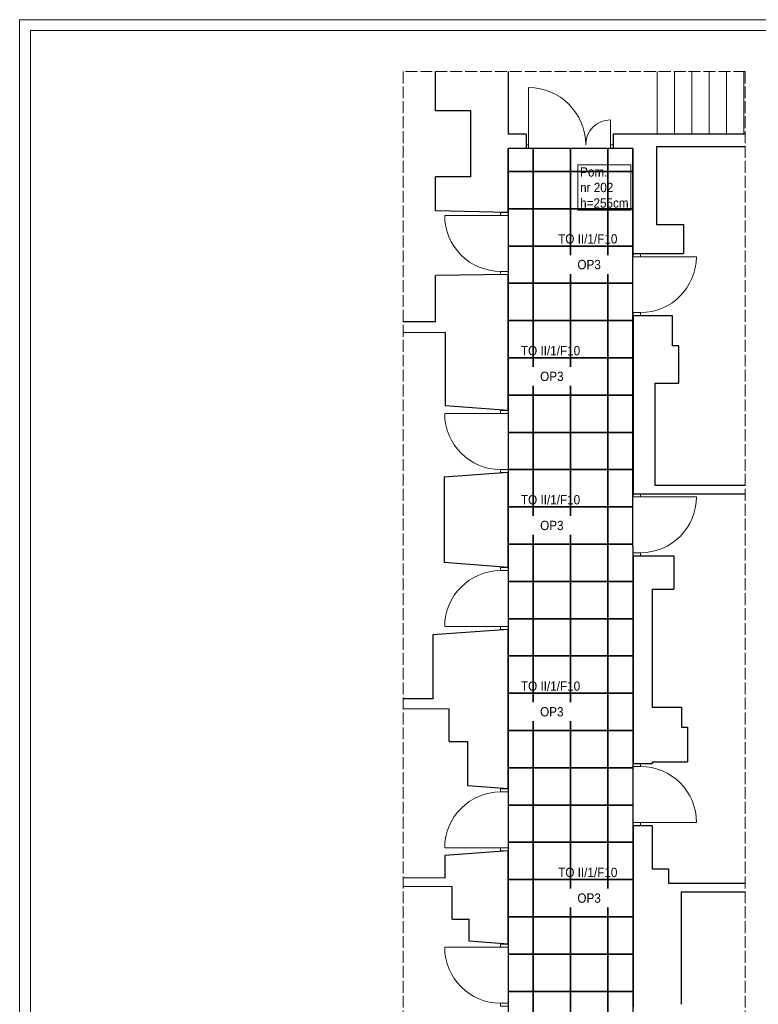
# Model space of a CAD drawing. Header units: centimetres. Extents: x 690840 to 714026, y 27673 to 40762.
# Tile 51 of 162: x 698112 to 699301, y 31162 to 32747. Entities that reach past the tile are written whole.
import ezdxf

# ---------------------------------------------------------------- set-up
doc = ezdxf.new("R2010")
doc.units = ezdxf.units.CM
doc.linetypes.add('ACAD_ISO02W100', pattern=[15, 12, -3])
doc.layers.add('Obrys powierzchni', color=50, linetype='Continuous', lineweight=9, plot=False)
for name, color, linetype, lineweight in [('Przekroje', 253, 'Continuous', 20), ('Przekrojowa', 253, 'Continuous', 25), ('S3_rozdzielnice', 1, 'Continuous', 5), ('Widokowa', 140, 'Continuous', 9)]:
    doc.layers.add(name, color=color, linetype=linetype, lineweight=lineweight)
for name, color, linetype, lineweight, true_color in [('S3_drzwi_nowe', 7, 'Continuous', 18, 0x00f900), ('S3_opis pomieszczeń', 7, 'Continuous', 0, 0xb5b5b5), ('S3_oświetlenie', 7, 'Continuous', 20, 0x15ff00), ('S3_sufit S1', 7, 'Continuous', 5, 0x7f7f7f)]:
    doc.layers.add(name, color=color, linetype=linetype, lineweight=lineweight, true_color=true_color)
doc.styles.add('ARIELCE', font='arial.ttf', dxfattribs={"width": 0.9})

# ---------------------------------------------------------------- blocks, each defined once
blk = doc.blocks.new('zw$74BA')
at = {"layer": 'S3_drzwi_nowe'}
blk.add_line((12, -5), (102, -5.1), dxfattribs=at)
for points in [[(0, -5), (0, 0), (12, 0), (12, -5)], [(-0.1, -100), (-0.1, -95), (11.9, -95), (11.9, -100)]]:
    blk.add_lwpolyline(points, close=True, dxfattribs=at)
blk.add_arc((12, -5), 90, 269.9563, 359.9563, dxfattribs=at)

msp = doc.modelspace()

# ---------------------------------------------------------------- linework, layer by layer
at = {"layer": 'Obrys powierzchni', "ltscale": 1.6}
for points in [[(698111.9, 32747.2), (700211.9, 32747.2), (700211.9, 29777.2), (698111.9, 29777.2)], [(698129.4, 32729.7), (700194.4, 32729.7), (700194.4, 29794.7), (698129.4, 29794.7)]]:
    msp.add_lwpolyline(points, close=True, dxfattribs=at)
at = {"layer": 'Przekroje', "ltscale": 1.6}
msp.add_line((699067.5, 32554), (699067.5, 32540), dxfattribs=at)
at = {"layer": 'Przekrojowa', "ltscale": 1.6}
for p, q in [((698781.7, 32600.4), (698781.7, 32663.9)), ((698898.4, 32663.9), (698898.4, 32563)), ((698838.7, 32600.4), (698781.7, 32600.4)), ((698838.7, 32494.4), (698838.7, 32600.4)), ((698927.5, 32563), (698898.4, 32563)), ((698927.5, 32563), (698927.5, 32540)), ((699220.2, 32563), (699067.5, 32563)), ((699067.5, 32563), (699067.5, 32540)), ((699280.5, 32563), (699220.2, 32563)), ((698898.4, 32436.7), (698898.4, 32540)), ((698927.5, 32540), (698898.4, 32540)), ((699099.6, 32540), (699067.5, 32540)), ((699099.6, 32540), (699099.6, 32370.7)), ((699137.5, 32542.3), (699137.5, 32417.3)), ((699280.5, 32542.3), (699137.5, 32542.3)), ((699137.5, 32531.3), (699137.5, 32531.3)), ((698781.7, 32439.4), (698781.7, 32494.4)), ((698838.7, 32494.4), (698781.7, 32494.4)), ((698898.4, 32436.7), (698781.7, 32439.4)), ((699137.5, 32417.3), (699181, 32417.3)), ((699181, 32417.3), (699181, 32370.7)), ((699099.6, 32370.7), (699181, 32370.7)), ((699099.6, 32369.3), (699099.6, 32369.3)), ((698898.4, 32337.2), (698781.7, 32335.4)), ((698781.7, 32260.4), (698781.7, 32335.4)), ((698898.4, 32118), (698898.4, 32337.2)), ((698781.6, 32260.6), (698729.7, 32260.6)), ((699099.7, 32270.7), (699099.8, 31984)), ((699163.5, 32270.7), (699099.7, 32270.7)), ((699163.5, 32222.3), (699163.5, 32270.7)), ((698797.4, 32243.4), (698729.7, 32243.3)), ((698797.4, 32243.4), (698797.4, 32125.8)), ((699173.5, 32222.3), (699163.5, 32222.3)), ((699173.5, 32162.3), (699173.5, 32222.3)), ((699099.7, 32150.3), (699099.7, 32150.3)), ((699135.5, 31997.3), (699135.3, 32162.3)), ((699135.3, 32162.3), (699173.5, 32162.3)), ((698898.4, 32118), (698797.4, 32125.8)), ((698898.4, 32018), (698795.4, 32010.8)), ((698795.4, 32010.8), (698795.4, 31873.2)), ((698898.4, 31865.2), (698898.4, 32018)), ((699280.5, 31997.3), (699135.5, 31997.3)), ((699099.8, 31984), (699130.6, 31984)), ((699130.6, 31984), (699280.5, 31984)), ((699099.7, 31884), (699099.9, 31549.9)), ((699099.7, 31884), (699165.5, 31884)), ((699165.5, 31884), (699165.6, 31830.3)), ((698898.4, 31865.2), (698795.4, 31873.2)), ((699130.6, 31830.3), (699165.6, 31830.3)), ((699130.6, 31830.3), (699130.7, 31640.3)), ((698898.4, 31765.2), (698777.4, 31756.8)), ((698777.4, 31756.8), (698777.4, 31653.6)), ((698898.4, 31508.9), (698898.4, 31765.2)), ((698777.4, 31653.6), (698729.7, 31653.9)), ((698803.7, 31637.2), (698729.7, 31637.7)), ((698803.7, 31585.3), (698803.7, 31637.2)), ((699130.7, 31640.3), (699177.7, 31640.3)), ((699177.7, 31640.3), (699177.7, 31608.3)), ((699177.7, 31608.3), (699187.7, 31608.3)), ((699187.7, 31608.3), (699187.7, 31552.6)), ((698803.7, 31585.3), (698833.7, 31585.3)), ((698833.7, 31513.9), (698833.7, 31585.3)), ((699099.9, 31549.9), (699130.7, 31549.9)), ((699130.7, 31552.6), (699187.7, 31552.6)), ((699130.7, 31552.6), (699130.7, 31549.9)), ((698898.4, 31508.9), (698833.7, 31513.9)), ((699099.9, 31449.9), (699100, 31157.3)), ((699099.9, 31449.9), (699130.8, 31449.9)), ((699130.8, 31449.9), (699130.8, 31380.3)), ((698898.4, 31408.9), (698796.7, 31401.8)), ((698898.4, 31258.8), (698898.4, 31408.9)), ((698796.7, 31401.8), (698796.7, 31365.2)), ((699130.8, 31380.3), (699156.8, 31380.3)), ((699156.8, 31380.3), (699156.8, 31357.3)), ((698796.7, 31365.2), (698729.7, 31365.7)), ((699156.8, 31357.3), (699280.5, 31357.3)), ((698808.7, 31351.2), (698729.7, 31351.7)), ((698808.7, 31299.3), (698808.7, 31351.2)), ((699177.5, 31343), (699177.5, 31162)), ((699177.5, 31343), (699280.5, 31343)), ((698808.7, 31299.3), (698835.7, 31299.3)), ((698835.7, 31263.6), (698835.7, 31299.3)), ((698898.4, 31258.8), (698835.7, 31263.6))]:
    msp.add_line(p, q, dxfattribs=at)
at = {"layer": 'S3_drzwi_nowe'}
for p, q in [((698931.5, 32546), (698931.5, 32638)), ((699063.5, 32546), (699063.5, 32586)), ((698886.4, 32432), (698796.4, 32431.9)), ((699111.7, 32365.7), (699201.7, 32365.7))]:
    msp.add_line(p, q, dxfattribs=at)
for points in [[(698927.5, 32540), (698931.5, 32540), (698931.5, 32546), (698927.5, 32546)], [(699063.5, 32540), (699067.5, 32540), (699067.5, 32546), (699063.5, 32546)], [(698898.4, 32432), (698898.4, 32437), (698886.4, 32437), (698886.4, 32432)], [(699099.7, 32365.7), (699099.7, 32370.7), (699111.7, 32370.7), (699111.7, 32365.7)], [(698898.5, 32337), (698898.5, 32342), (698886.5, 32342), (698886.5, 32337)], [(699099.7, 32270.7), (699099.7, 32275.7), (699111.7, 32275.7), (699111.7, 32270.7)]]:
    msp.add_lwpolyline(points, close=True, dxfattribs=at)
for centre, radius, start, end in [((698931.5, 32546), 92, 359.9998, 89.9998), ((699063.5, 32546), 40, 89.9998, 179.9998), ((698886.4, 32432), 90, 180.0436, 270.0436), ((699111.7, 32365.7), 90, 269.9999, 359.9999)]:
    msp.add_arc(centre, radius, start, end, dxfattribs=at)
at = {"layer": 'S3_oświetlenie', "ltscale": 1.6}
for points in [[(698999, 32322.8), (699059, 32322.8), (699059, 32382.8), (698999, 32382.8)], [(698939.1, 32142.8), (698999.1, 32142.8), (698999.1, 32202.8), (698939.1, 32202.8)], [(698939, 31902.8), (698999, 31902.8), (698999, 31962.8), (698939, 31962.8)], [(698939, 31602.8), (698999, 31602.8), (698999, 31662.8), (698939, 31662.8)], [(698999, 31302.8), (699059, 31302.8), (699059, 31362.8), (698999, 31362.8)]]:
    msp.add_lwpolyline(points, close=True, dxfattribs=at)
at = {"layer": 'S3_sufit S1', "lineweight": -3, "ltscale": 1.6}
for points in [[(699100.4, 29975.2), (699099.6, 32540), (698898.4, 32540), (698898.4, 31107.5), (698918.4, 31107.5), (698918.4, 31086.4), (698898.4, 31086.4), (698898.4, 30328.6), (698898.4, 30328), (698898.4, 30228.6), (698898.4, 30228.6), (698898.4, 30009.7), (699100.4, 29975.2)], [(698898.4, 32502.8), (698939, 32502.8), (698939, 32540)], [(698939, 32540), (698939, 32502.8), (698999, 32502.8), (698999, 32540)], [(698898.4, 32442.8), (698939, 32442.8), (698939, 32502.8), (698898.4, 32502.8)], [(698898.4, 32382.8), (698939, 32382.8), (698939, 32442.8), (698898.4, 32442.8)], [(698898.4, 32322.8), (698939, 32322.8), (698939, 32382.8), (698898.4, 32382.8)], [(699099.6, 32382.8), (699059, 32382.8), (699059, 32322.8), (699099.6, 32322.8)], [(698898.4, 32262.8), (698939, 32262.8), (698939, 32322.8), (698898.4, 32322.8)], [(699099.6, 32322.8), (699059, 32322.8), (699059, 32262.8), (699099.7, 32262.8)], [(698898.4, 32202.8), (698939, 32202.8), (698939, 32262.8), (698898.4, 32262.8)], [(699099.7, 32262.8), (699059, 32262.8), (699059, 32202.8), (699099.7, 32202.8)], [(698898.4, 32142.8), (698939, 32142.8), (698939, 32202.8), (698898.4, 32202.8)], [(699099.7, 32202.8), (699059, 32202.8), (699059, 32142.8), (699099.7, 32142.8)], [(698898.4, 32082.8), (698939, 32082.8), (698939, 32142.8), (698898.4, 32142.8)], [(699099.7, 32142.8), (699059, 32142.8), (699059, 32082.8), (699099.7, 32082.8)], [(698898.4, 32022.8), (698939, 32022.8), (698939, 32082.8), (698898.4, 32082.8)], [(699099.7, 32082.8), (699059, 32082.8), (699059, 32022.8), (699099.7, 32022.8)], [(698898.4, 31962.8), (698939, 31962.8), (698939, 32022.8), (698898.4, 32022.8)], [(699099.7, 32022.8), (699059, 32022.8), (699059, 31962.8), (699099.8, 31962.8)], [(698898.4, 31902.8), (698939, 31902.8), (698939, 31962.8), (698898.4, 31962.8)], [(699099.8, 31962.8), (699059, 31962.8), (699059, 31902.8), (699099.8, 31902.8)], [(698898.4, 31842.8), (698939, 31842.8), (698939, 31902.8), (698898.4, 31902.8)], [(699099.8, 31902.8), (699059, 31902.8), (699059, 31842.8), (699099.8, 31842.8)], [(698898.4, 31782.8), (698939, 31782.8), (698939, 31842.8), (698898.4, 31842.8)], [(699099.8, 31842.8), (699059, 31842.8), (699059, 31782.8), (699099.8, 31782.8)], [(698898.4, 31722.8), (698939, 31722.8), (698939, 31782.8), (698898.4, 31782.8)], [(699099.8, 31782.8), (699059, 31782.8), (699059, 31722.8), (699099.8, 31722.8)], [(698898.4, 31662.8), (698939, 31662.8), (698939, 31722.8), (698898.4, 31722.8)], [(699099.8, 31722.8), (699059, 31722.8), (699059, 31662.8), (699099.9, 31662.8)], [(698898.4, 31602.8), (698939, 31602.8), (698939, 31662.8), (698898.4, 31662.8)], [(699099.9, 31662.8), (699059, 31662.8), (699059, 31602.8), (699099.9, 31602.8)], [(698898.4, 31542.8), (698939, 31542.8), (698939, 31602.8), (698898.4, 31602.8)], [(699099.9, 31602.8), (699059, 31602.8), (699059, 31542.8), (699099.9, 31542.8)], [(698898.4, 31482.8), (698939, 31482.8), (698939, 31542.8), (698898.4, 31542.8)], [(699099.9, 31542.8), (699059, 31542.8), (699059, 31482.8), (699099.9, 31482.8)], [(698898.4, 31422.8), (698939, 31422.8), (698939, 31482.8), (698898.4, 31482.8)], [(699099.9, 31482.8), (699059, 31482.8), (699059, 31422.8), (699099.9, 31422.8)], [(698898.4, 31362.8), (698939, 31362.8), (698939, 31422.8), (698898.4, 31422.8)], [(699099.9, 31422.8), (699059, 31422.8), (699059, 31362.8), (699100, 31362.8)], [(698898.4, 31302.8), (698939, 31302.8), (698939, 31362.8), (698898.4, 31362.8)], [(699100, 31362.8), (699059, 31362.8), (699059, 31302.8), (699100, 31302.8)], [(698898.4, 31242.8), (698939, 31242.8), (698939, 31302.8), (698898.4, 31302.8)], [(699100, 31302.8), (699059, 31302.8), (699059, 31242.8), (699100, 31242.8)], [(698898.4, 31182.8), (698939, 31182.8), (698939, 31242.8), (698898.4, 31242.8)], [(699100, 31242.8), (699059, 31242.8), (699059, 31182.8), (699100, 31182.8)], [(698898.4, 31122.8), (698939, 31122.8), (698939, 31182.8), (698898.4, 31182.8)], [(699100, 31182.8), (699059, 31182.8), (699059, 31122.8), (699100, 31122.8)]]:
    msp.add_lwpolyline(points, dxfattribs=at)
for points in [[(698939, 32442.8), (698999, 32442.8), (698999, 32502.8), (698939, 32502.8)], [(698939, 32382.8), (698999, 32382.8), (698999, 32442.8), (698939, 32442.8)], [(698939, 32322.8), (698999, 32322.8), (698999, 32382.8), (698939, 32382.8)], [(698999, 32322.8), (699059, 32322.8), (699059, 32382.8), (698999, 32382.8)], [(698939, 32262.8), (698999, 32262.8), (698999, 32322.8), (698939, 32322.8)], [(698999, 32262.8), (699059, 32262.8), (699059, 32322.8), (698999, 32322.8)], [(698939, 32202.8), (698999, 32202.8), (698999, 32262.8), (698939, 32262.8)], [(698999, 32202.8), (699059, 32202.8), (699059, 32262.8), (698999, 32262.8)], [(698939, 32142.8), (698999, 32142.8), (698999, 32202.8), (698939, 32202.8)], [(698999, 32142.8), (699059, 32142.8), (699059, 32202.8), (698999, 32202.8)], [(698939, 32082.8), (698999, 32082.8), (698999, 32142.8), (698939, 32142.8)], [(698999, 32082.8), (699059, 32082.8), (699059, 32142.8), (698999, 32142.8)], [(698939, 32022.8), (698999, 32022.8), (698999, 32082.8), (698939, 32082.8)], [(698999, 32022.8), (699059, 32022.8), (699059, 32082.8), (698999, 32082.8)], [(698939, 31962.8), (698999, 31962.8), (698999, 32022.8), (698939, 32022.8)], [(698999, 31962.8), (699059, 31962.8), (699059, 32022.8), (698999, 32022.8)], [(698939, 31902.8), (698999, 31902.8), (698999, 31962.8), (698939, 31962.8)], [(698999, 31902.8), (699059, 31902.8), (699059, 31962.8), (698999, 31962.8)], [(698939, 31842.8), (698999, 31842.8), (698999, 31902.8), (698939, 31902.8)], [(698999, 31842.8), (699059, 31842.8), (699059, 31902.8), (698999, 31902.8)], [(698939, 31782.8), (698999, 31782.8), (698999, 31842.8), (698939, 31842.8)], [(698999, 31782.8), (699059, 31782.8), (699059, 31842.8), (698999, 31842.8)], [(698939, 31722.8), (698999, 31722.8), (698999, 31782.8), (698939, 31782.8)], [(698999, 31722.8), (699059, 31722.8), (699059, 31782.8), (698999, 31782.8)], [(698939, 31662.8), (698999, 31662.8), (698999, 31722.8), (698939, 31722.8)], [(698999, 31662.8), (699059, 31662.8), (699059, 31722.8), (698999, 31722.8)], [(698939, 31602.8), (698999, 31602.8), (698999, 31662.8), (698939, 31662.8)], [(698999, 31602.8), (699059, 31602.8), (699059, 31662.8), (698999, 31662.8)], [(698939, 31542.8), (698999, 31542.8), (698999, 31602.8), (698939, 31602.8)], [(698999, 31542.8), (699059, 31542.8), (699059, 31602.8), (698999, 31602.8)], [(698939, 31482.8), (698999, 31482.8), (698999, 31542.8), (698939, 31542.8)], [(698999, 31482.8), (699059, 31482.8), (699059, 31542.8), (698999, 31542.8)], [(698939, 31422.8), (698999, 31422.8), (698999, 31482.8), (698939, 31482.8)], [(698999, 31422.8), (699059, 31422.8), (699059, 31482.8), (698999, 31482.8)], [(698939, 31362.8), (698999, 31362.8), (698999, 31422.8), (698939, 31422.8)], [(698999, 31362.8), (699059, 31362.8), (699059, 31422.8), (698999, 31422.8)], [(698939, 31302.8), (698999, 31302.8), (698999, 31362.8), (698939, 31362.8)], [(698999, 31302.8), (699059, 31302.8), (699059, 31362.8), (698999, 31362.8)], [(698939, 31242.8), (698999, 31242.8), (698999, 31302.8), (698939, 31302.8)], [(698999, 31242.8), (699059, 31242.8), (699059, 31302.8), (698999, 31302.8)], [(698939, 31182.8), (698999, 31182.8), (698999, 31242.8), (698939, 31242.8)], [(698999, 31182.8), (699059, 31182.8), (699059, 31242.8), (698999, 31242.8)], [(698939, 31122.8), (698999, 31122.8), (698999, 31182.8), (698939, 31182.8)], [(698999, 31122.8), (699059, 31122.8), (699059, 31182.8), (698999, 31182.8)]]:
    msp.add_lwpolyline(points, close=True, dxfattribs=at)
at = {"layer": 'Widokowa', "linetype": 'ACAD_ISO02W100', "ltscale": 1.6}
for p, q in [((698729.7, 32663.9), (698729.7, 29887.5)), ((699280.5, 32663.9), (698729.7, 32663.9)), ((699280.5, 32663.9), (699280.5, 29887.5))]:
    msp.add_line(p, q, dxfattribs=at)
at = {"layer": 'Widokowa', "ltscale": 1.6}
for p, q in [((699138.4, 32663.9), (699138.4, 32563)), ((699166.4, 32663.9), (699166.4, 32563)), ((699194.4, 32663.9), (699194.4, 32563)), ((699222.4, 32663.9), (699222.4, 32563)), ((699250.4, 32663.9), (699250.4, 32563)), ((699278.4, 32663.9), (699278.4, 32563))]:
    msp.add_line(p, q, dxfattribs=at)

# ---------------------------------------------------------------- block references
at = {"layer": 'S3_drzwi_nowe', "xscale": -1}
for p, rotation in [((698898.4, 32118), 359.9561940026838), ((699099.9, 31449.9), 179.9561940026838), ((698898.4, 31258.8), 359.9561940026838)]:
    msp.add_blockref('zw$74BA', p, dxfattribs=dict(at, rotation=rotation))
at = {"layer": 'S3_drzwi_nowe'}
for p, rotation in [((699099.8, 31984), 0.04358967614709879), ((698898.4, 31765.2), 180.0435896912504), ((698898.4, 31408.9), 180.0435896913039)]:
    msp.add_blockref('zw$74BA', p, dxfattribs=dict(at, rotation=rotation))

# ---------------------------------------------------------------- texts
at = {"layer": 'S3_rozdzielnice', "char_height": 15, "width": 1448.126, "attachment_point": 1, "rotation": 359.981, "style": 'ARIELCE'}
for insert in [(698979.2, 32401.9), (698919.2, 32221.9), (698919.2, 31981.9), (698919.2, 31681.9), (698979.2, 31381.9)]:
    msp.add_mtext('{\\fArial|b0|i0|c238|p34;\\C7;TO II/1/F10}', dxfattribs=dict(at, insert=insert))

# ---------------------------------------------------------------- next in the draw order: texts
at = {"layer": 'S3_opis pomieszczeń', "insert": (699014.5, 32509.6), "char_height": 7.5, "attachment_point": 1, "style": 'ARIELCE', "bg_fill": 18}
msp.add_mtext('{\\fArial|b0|i0|c238|p34;\\H2x;Pom.\\Pnr 202\\Ph=255cm}', dxfattribs=at)
at = {"layer": 'S3_oświetlenie', "char_height": 15, "width": 60, "attachment_point": 5, "style": 'ARIELCE', "bg_fill": 2}
for insert in [(699029, 32352.9), (698969, 32172.9), (698969, 31932.9), (698968.9, 31632.9), (699029, 31332.9)]:
    msp.add_mtext('{\\fArial|b0|i0|c238|p34;OP3}', dxfattribs=dict(at, insert=insert))

# ---------------------------------------------------------------- next in the draw order: linework, layer by layer
at = {"layer": 'S3_sufit S1', "lineweight": -3, "ltscale": 1.6}
for points in [[(698999, 32540), (698999, 32502.8), (699059, 32502.8), (699059, 32540)], [(699059, 32540), (699059, 32502.8), (699099.6, 32502.8)], [(699099.6, 32502.8), (699059, 32502.8), (699059, 32442.8), (699099.6, 32442.8)], [(699099.6, 32442.8), (699059, 32442.8), (699059, 32382.8), (699099.6, 32382.8)]]:
    msp.add_lwpolyline(points, dxfattribs=at)
for points in [[(698999, 32442.8), (699059, 32442.8), (699059, 32502.8), (698999, 32502.8)], [(698999, 32382.8), (699059, 32382.8), (699059, 32442.8), (698999, 32442.8)]]:
    msp.add_lwpolyline(points, close=True, dxfattribs=at)

doc.saveas('drawing.dxf')
